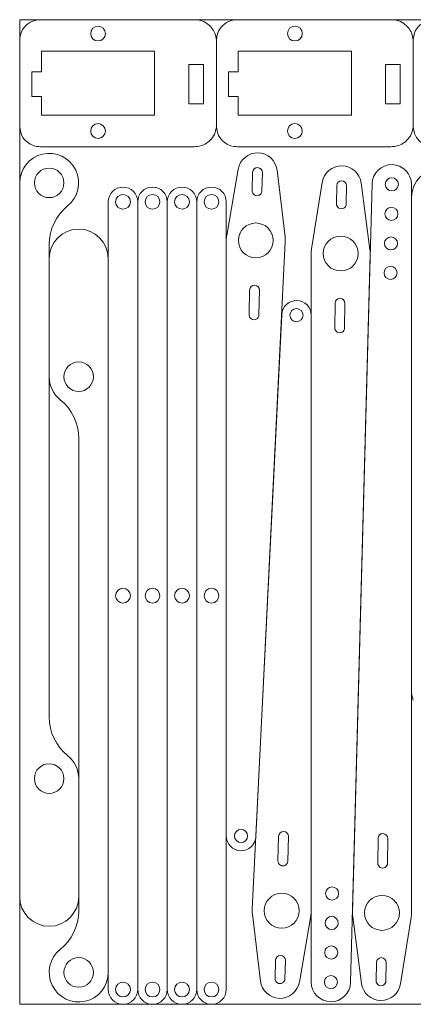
# Model space of a CAD drawing. Header units: millimetres. Extents: x 196.2 to 236.2, y 119.2 to 159.2.
# Tile 1 of 3: x 196.2 to 212.2, y 119.2 to 159.2. Entities that reach past the tile are written whole.
import ezdxf

# ---------------------------------------------------------------- set-up
doc = ezdxf.new("R2010")
doc.units = ezdxf.units.MM

msp = doc.modelspace()

# ---------------------------------------------------------------- linework, layer by layer
at = {"color": 7, "linetype": 'Continuous', "lineweight": 15}
for p, q in [((197.021, 159.244), (196.171, 159.244)), ((196.171, 159.244), (196.171, 158.431)), ((203.194, 159.244), (197.021, 159.244)), ((205.021, 159.244), (203.194, 159.244)), ((211.194, 159.244), (205.021, 159.244)), ((213.021, 159.244), (211.194, 159.244)), ((196.171, 158.431), (196.171, 154.898)), ((204.171, 154.898), (204.171, 158.431)), ((212.171, 158.431), (212.171, 154.898)), ((197.059, 157.964), (197.059, 157.121)), ((201.659, 157.964), (197.059, 157.964)), ((201.659, 155.364), (201.659, 157.964)), ((205.059, 157.964), (205.059, 157.121)), ((209.659, 157.964), (205.059, 157.964)), ((209.659, 155.364), (209.659, 157.964)), ((203.646, 157.421), (203.046, 157.421)), ((203.046, 157.421), (203.046, 155.821)), ((203.646, 155.821), (203.646, 157.421)), ((211.646, 157.421), (211.046, 157.421)), ((211.046, 157.421), (211.046, 155.821)), ((211.646, 155.821), (211.646, 157.421)), ((196.659, 157.121), (196.659, 156.121)), ((197.059, 157.121), (196.659, 157.121)), ((205.059, 157.121), (204.659, 157.121)), ((204.659, 157.121), (204.659, 156.121)), ((196.659, 156.121), (197.059, 156.121)), ((197.059, 156.121), (197.059, 155.364)), ((204.659, 156.121), (205.059, 156.121)), ((205.059, 156.121), (205.059, 155.364)), ((203.046, 155.821), (203.646, 155.821)), ((211.046, 155.821), (211.646, 155.821)), ((197.059, 155.364), (201.659, 155.364)), ((205.059, 155.364), (209.659, 155.364)), ((196.171, 154.898), (196.171, 152.614)), ((197.021, 154.084), (203.194, 154.084)), ((205.021, 154.084), (211.194, 154.084)), ((205.051, 153.17), (204.589, 150.478)), ((205.64, 153.039), (205.622, 152.299)), ((206.021, 152.289), (206.04, 153.029)), ((206.963, 150.419), (206.634, 153.13)), ((196.171, 152.614), (196.171, 123.614)), ((208.47, 152.631), (208.038, 149.935)), ((209.06, 152.507), (209.05, 151.767)), ((209.45, 151.762), (209.46, 152.502)), ((210.5, 152.578), (209.7, 122.992)), ((210.412, 149.903), (210.053, 152.61)), ((212.1, 122.959), (212.1, 152.556)), ((212.1, 152.016), (212.1, 132.016)), ((199.771, 151.844), (199.771, 119.844)), ((200.971, 119.844), (200.971, 151.844)), ((202.171, 119.844), (202.171, 151.844)), ((203.371, 119.844), (203.371, 151.844)), ((204.571, 119.844), (204.571, 151.844)), ((197.371, 130.912), (197.371, 150.116)), ((204.571, 150.275), (204.571, 126.082)), ((205.771, 126.053), (206.97, 150.215)), ((208.023, 149.745), (208.023, 120.147)), ((209.623, 120.126), (210.422, 149.712)), ((197.371, 149.539), (197.371, 144.739)), ((199.771, 120.539), (199.771, 149.539)), ((205.521, 148.26), (205.497, 147.261)), ((205.896, 147.251), (205.921, 148.251)), ((208.996, 147.728), (208.982, 146.728)), ((209.382, 146.722), (209.396, 147.722)), ((206.824, 147.267), (205.624, 123.105)), ((208.023, 123.045), (208.023, 147.238)), ((198.571, 142.241), (198.571, 123.037)), ((198.571, 123.614), (198.571, 128.414)), ((206.698, 126.069), (206.673, 125.069)), ((207.073, 125.059), (207.098, 126.059)), ((210.74, 125.982), (210.727, 124.982)), ((211.127, 124.976), (211.14, 125.976)), ((196.171, 123.614), (196.171, 119.244)), ((205.632, 122.901), (205.96, 120.19)), ((207.543, 120.15), (208.005, 122.842)), ((209.71, 122.801), (210.069, 120.094)), ((211.652, 120.073), (212.084, 122.769)), ((206.573, 121.031), (206.554, 120.291)), ((206.954, 120.281), (206.973, 121.021)), ((210.672, 120.942), (210.662, 120.202)), ((211.062, 120.197), (211.072, 120.937)), ((196.171, 119.244), (213.476, 119.244))]:
    msp.add_line(p, q, dxfattribs=at)
for centre, radius in [((199.359, 158.681), 0.3), ((207.359, 158.681), 0.3), ((199.359, 154.721), 0.3), ((207.359, 154.721), 0.3), ((197.371, 152.614), 0.6), ((211.3, 152.556), 0.266), ((200.371, 151.844), 0.3), ((201.571, 151.844), 0.3), ((202.771, 151.844), 0.3), ((203.971, 151.844), 0.3), ((211.283, 151.357), 0.266), ((205.771, 150.275), 0.71), ((209.223, 149.745), 0.71), ((211.267, 150.157), 0.266), ((211.251, 148.957), 0.266), ((207.423, 147.238), 0.267), ((198.571, 144.739), 0.6), ((200.371, 135.844), 0.3), ((201.571, 135.844), 0.3), ((202.771, 135.844), 0.3), ((203.971, 135.844), 0.3), ((197.371, 128.414), 0.6), ((205.171, 126.082), 0.267), ((208.871, 123.747), 0.266), ((206.823, 123.045), 0.71), ((210.9, 122.959), 0.71), ((208.855, 122.547), 0.266), ((208.839, 121.347), 0.266), ((198.571, 120.539), 0.6), ((208.823, 120.147), 0.266), ((200.371, 119.844), 0.3), ((201.571, 119.844), 0.3), ((202.771, 119.844), 0.3), ((203.971, 119.844), 0.3)]:
    msp.add_circle(centre, radius, dxfattribs=at)
for centre, radius, start, end in [((197.371, 152.614), 1.2, 308.6822, 180), ((205.84, 153.034), 0.8, 6.9124, 170.2462), ((205.84, 153.034), 0.2, 358.5793, 178.5793), ((209.26, 152.504), 0.8, 7.5588, 170.8926), ((211.3, 152.556), 0.8, 0, 178.4514), ((213.3, 152.016), 1.2, 0, 180), ((200.371, 151.844), 0.6, 0, 180), ((201.571, 151.844), 0.6, 0, 180), ((202.771, 151.844), 0.6, 0, 180), ((203.971, 151.844), 0.6, 0, 180), ((209.26, 152.504), 0.2, 359.2257, 179.2257), ((205.821, 152.294), 0.2, 178.5793, 358.5793), ((199.371, 150.116), 2, 128.6822, 180), ((209.25, 151.764), 0.2, 179.2257, 359.2257), ((198.571, 149.539), 1.2, 0, 180), ((205.771, 150.275), 1.2, 170.2462, 180), ((205.771, 150.275), 1.2, 357.1586, 6.9124), ((209.223, 149.745), 1.2, 170.8926, 180), ((209.223, 149.745), 1.2, 358.4514, 7.5588), ((205.721, 148.256), 0.2, 358.5793, 178.5793), ((207.423, 147.238), 0.6, 0, 177.1586), ((209.196, 147.725), 0.2, 359.2257, 179.2257), ((205.696, 147.256), 0.2, 178.5793, 358.5793), ((209.182, 146.725), 0.2, 179.2257, 359.2257), ((198.571, 144.739), 1.2, 180, 231.3178), ((196.571, 142.241), 2, 0, 51.3178), ((213.3, 132.016), 1.2, 180, 200.3641), ((199.371, 130.912), 2, 180, 231.3178), ((197.371, 128.414), 1.2, 0, 51.3178), ((205.171, 126.082), 0.6, 180, 357.1586), ((206.898, 126.064), 0.2, 358.5793, 178.5793), ((210.94, 125.979), 0.2, 359.2257, 179.2257), ((206.873, 125.064), 0.2, 178.5793, 358.5793), ((210.927, 124.979), 0.2, 179.2257, 359.2257), ((197.371, 123.614), 1.2, 180, 0), ((196.571, 123.037), 2, 308.6822, 0), ((206.823, 123.045), 1.2, 177.1586, 186.9124), ((206.823, 123.045), 1.2, 350.2462, 0), ((210.9, 122.959), 1.2, 178.4514, 187.5588), ((210.9, 122.959), 1.2, 350.8926, 0), ((198.571, 120.539), 1.2, 128.6822, 0), ((206.773, 121.026), 0.2, 358.5793, 178.5793), ((210.872, 120.939), 0.2, 359.2257, 179.2257), ((206.754, 120.286), 0.8, 186.9124, 350.2462), ((206.754, 120.286), 0.2, 178.5793, 358.5793), ((208.823, 120.147), 0.8, 180, 358.4514), ((210.862, 120.199), 0.8, 187.5588, 350.8926), ((210.862, 120.199), 0.2, 179.2257, 359.2257), ((200.371, 119.844), 0.6, 180, 0), ((201.571, 119.844), 0.6, 180, 0), ((202.771, 119.844), 0.6, 180, 0), ((203.971, 119.844), 0.6, 180, 0)]:
    msp.add_arc(centre, radius, start, end, dxfattribs=at)
for points, knots in [([(197.021, 159.244), (196.897, 159.231), (196.653, 159.204), (196.378, 158.987), (196.207, 158.72), (196.184, 158.528), (196.171, 158.431)], [0, 0, 0, 0, 0.283318, 0.558049, 0.775432, 1, 1, 1, 1]), ([(204.171, 158.431), (204.155, 158.519), (204.124, 158.694), (203.983, 158.922), (203.78, 159.109), (203.509, 159.241), (203.3, 159.243), (203.194, 159.244)], [0, 0, 0, 0, 0.191019, 0.375999, 0.559149, 0.775992, 1, 1, 1, 1]), ([(205.021, 159.244), (204.897, 159.231), (204.653, 159.204), (204.378, 158.987), (204.207, 158.72), (204.184, 158.528), (204.171, 158.431)], [0, 0, 0, 0, 0.283318, 0.558048, 0.775432, 1, 1, 1, 1]), ([(212.171, 158.431), (212.155, 158.519), (212.124, 158.694), (211.983, 158.922), (211.78, 159.109), (211.509, 159.241), (211.3, 159.243), (211.194, 159.244)], [0, 0, 0, 0, 0.191019, 0.375999, 0.559149, 0.775993, 1, 1, 1, 1]), ([(213.021, 159.244), (212.897, 159.231), (212.653, 159.204), (212.378, 158.987), (212.207, 158.72), (212.184, 158.528), (212.171, 158.431)], [0, 0, 0, 0, 0.283317, 0.558048, 0.775432, 1, 1, 1, 1]), ([(196.171, 154.898), (196.19, 154.775), (196.227, 154.532), (196.456, 154.267), (196.73, 154.108), (196.923, 154.092), (197.021, 154.084)], [0, 0, 0, 0, 0.283318, 0.558049, 0.775433, 1, 1, 1, 1]), ([(203.194, 154.084), (203.284, 154.084), (203.462, 154.083), (203.711, 154.181), (203.932, 154.346), (204.111, 154.589), (204.151, 154.794), (204.171, 154.898)], [0, 0, 0, 0, 0.19102, 0.376002, 0.559152, 0.775994, 1, 1, 1, 1]), ([(204.171, 154.898), (204.19, 154.775), (204.227, 154.532), (204.456, 154.267), (204.73, 154.108), (204.923, 154.092), (205.021, 154.084)], [0, 0, 0, 0, 0.283318, 0.558048, 0.775433, 1, 1, 1, 1]), ([(211.194, 154.084), (211.284, 154.084), (211.462, 154.083), (211.711, 154.181), (211.932, 154.346), (212.111, 154.589), (212.151, 154.794), (212.171, 154.898)], [0, 0, 0, 0, 0.191021, 0.376002, 0.559152, 0.775994, 1, 1, 1, 1]), ([(212.171, 154.898), (212.19, 154.775), (212.227, 154.532), (212.456, 154.267), (212.73, 154.108), (212.923, 154.092), (213.021, 154.084)], [0, 0, 0, 0, 0.283318, 0.558048, 0.775433, 1, 1, 1, 1])]:
    msp.add_open_spline(points, degree=3, knots=knots, dxfattribs=at)

doc.saveas('drawing.dxf')
